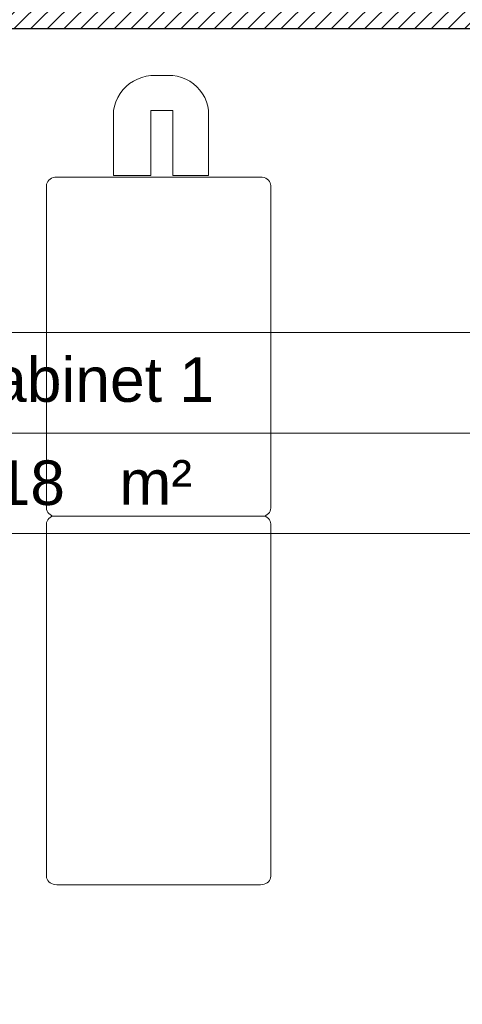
# Model space of a CAD drawing. Header units: millimetres. Extents: x 26866 to 1024070, y -428191 to 408885.
# Tile 137 of 248: x 191953 to 193144, y 389588 to 392236. Entities that reach past the tile are written whole.
import ezdxf

# ---------------------------------------------------------------- set-up
doc = ezdxf.new("R2010")
doc.units = ezdxf.units.MM
doc.header["$LTSCALE"] = 2
doc.layers.add('0_OPIS', color=7, linetype='Continuous', lineweight=13)
doc.layers.add('3DPLAN_A_TABELKA POMIESZCZEŃ', color=7, linetype='Continuous', lineweight=0)
for name, color, linetype in [('3DPLAN_A_KRESKOWANIE 1', 253, 'Continuous'), ('3DPLAN_A_OPIS', 8, 'Continuous'), ('3DPLAN_A_POMIESZCZENIE NUMER', 100, 'Continuous'), ('A_POMIESZCZENIE OPIS', 100, 'Continuous')]:
    doc.layers.add(name, color=color, linetype=linetype)
doc.layers.add('FURNITURE ZD 1 500', color=7, linetype='Continuous', lineweight=13, true_color=0x9fa8a5)
doc.styles.add('ARIAL', font='arial.ttf')

# ---------------------------------------------------------------- blocks, each defined once
blk = doc.blocks.new('tabelka dla tp')
at = {"layer": '3DPLAN_A_TABELKA POMIESZCZEŃ'}
for p, q in [((49.7, 54), (49.7, 0)), ((0, 27), (243.13, 27))]:
    blk.add_line(p, q, dxfattribs=at)
blk.add_lwpolyline([(0, 54), (243.13, 54), (243.13, 0), (0, 0)], close=True, dxfattribs=at)
at = {"layer": '3DPLAN_A_POMIESZCZENIE NUMER', "color": 7, "style": 'ARIAL'}
blk.add_attdef('NUMER', (2.23, 35.39), '', height=12, dxfattribs=at)
at = {"layer": 'A_POMIESZCZENIE OPIS', "insert": (112.2, 19.75), "char_height": 12, "width": 36.4122, "attachment_point": 1, "style": 'ARIAL'}
blk.add_mtext('{\\C7;m²}', dxfattribs=at)
at = {"layer": 'A_POMIESZCZENIE OPIS', "color": 7, "style": 'ARIAL'}
for tag, p in [('NAZWA', (51.73, 35.39)), ('POWIERZCHNIA', (51.06, 7.24))]:
    blk.add_attdef(tag, p, '', height=12, dxfattribs=at)
blk = doc.blocks.new('kondygnacja -1')
at = {"layer": '3DPLAN_A_KRESKOWANIE 1'}
h = blk.add_hatch(dxfattribs=at)
h.set_pattern_fill('ANSI31', color=256, scale=7.5, style=0)
h.set_pattern_definition([(45, (23044.838, -26883.88), (-16.83798, 16.83798), [])])
h.paths.add_polyline_path([(31677.49, -24430.84), (30214.87, -24430.84), (30214.87, -24470.84), (30429.61, -24470.84), (30429.61, -24477.84), (30447.61, -24477.84), (30447.61, -24818.84), (30476.61, -24818.84), (30476.61, -24470.84), (31012.61, -24470.84), (31012.61, -24478.84), (31079.61, -24478.84), (31079.61, -24470.84), (31638.61, -24470.84), (31638.61, -25036.84), (31079.61, -25036.84), (31079.61, -25028.84), (31012.61, -25028.84), (31012.61, -25036.84), (30611.38, -25036.84), (30611.38, -25072.84), (31023.61, -25072.84), (31034.61, -25082.84), (31034.61, -25330.84), (31023.61, -25340.84), (30831.4, -25340.84, -0.038531), (30832.58, -25356.18), (30832.58, -25371.84), (31079.61, -25371.84), (31079.61, -25072.84), (31638.61, -25072.84), (31638.61, -25943.84), (30832.58, -25943.84), (30832.58, -26009.84), (31677.49, -26009.84)])
h.paths.add_polyline_path([(30682.61, -26009.84), (30832.58, -26009.84), (30832.58, -25943.84), (30760.61, -25943.84), (30760.61, -25454.67), (30735.61, -25464.58), (30735.61, -25943.84), (30682.61, -25943.84)])
h.paths.add_polyline_path([(30679.61, -25371.84), (30735.61, -25371.84), (30735.61, -25464.58), (30760.61, -25454.67), (30760.61, -25371.84), (30832.58, -25371.84), (30832.58, -25356.18, 0.038531), (30831.4, -25340.84), (30679.61, -25340.84)])
h.paths.add_polyline_path([(30355.83, -25371.84), (30425.61, -25371.84), (30425.61, -25379.84), (30463.61, -25379.84), (30463.61, -25424.74), (30471.61, -25424.74), (30471.61, -25395.84), (30533.61, -25395.84), (30533.61, -25371.84), (30576.61, -25371.84), (30576.61, -25341.84), (30472.61, -25341.84), (30472.61, -25326.84), (30427.61, -25326.84), (30427.61, -25341.84), (30355.83, -25341.84)])
h.paths.add_polyline_path([(30456.61, -25936.84), (30425.61, -25936.84), (30425.61, -25945.84), (30380.61, -25945.84), (30380.61, -26009.84), (30512.61, -26009.84), (30512.61, -25943.84), (30466.61, -25943.84), (30466.61, -25712.84), (30456.61, -25712.84)])
h.paths.add_polyline_path([(28888.61, -25941.84), (28888.61, -26009.84), (29013.61, -26009.84), (29013.61, -25941.84)])
h.paths.add_polyline_path([(28591.17, -26009.84), (28591.17, -25944.84), (28547.61, -25944.84), (28547.61, -26009.84)])
h.paths.add_polyline_path([(28624.61, -25870.53), (28654.8, -25870.53), (28654.8, -25924.53), (28624.61, -25924.53), (28624.61, -25944.84), (28591.17, -25944.84), (28591.17, -26009.84), (28713.61, -26009.84), (28713.61, -25941.84), (28672.61, -25941.84), (28672.61, -25932.84), (28657.61, -25932.84), (28657.61, -25716.84), (28624.61, -25716.84)])
h.paths.add_polyline_path([(28372.61, -25944.84), (28328.61, -25944.84), (28328.61, -25907.84), (28282.61, -25907.84), (28282.61, -25944.84), (28248.61, -25944.84), (28248.61, -26009.84), (28372.61, -26009.84)])
h.paths.add_polyline_path([(28092.61, -25563.84), (28054.61, -25563.84), (28054.61, -25383.84), (28067.6, -25383.84), (28067.61, -25375.84), (28340.61, -25375.84), (28340.61, -25341.84), (28070.61, -25341.84), (28070.61, -25332.84), (28030.61, -25332.84), (28030.61, -25395.6), (28048.71, -25395.6), (28048.71, -25449.6), (28030.61, -25449.6), (28030.61, -26009.84), (28073.61, -26009.84), (28073.61, -25944.84), (28054.61, -25944.84), (28054.61, -25668.84), (28092.61, -25668.84)])
h.paths.add_polyline_path([(27949.61, -25495.75), (27949.61, -25507.75), (27983.29, -25507.75), (27983.29, -25521.75), (27949.61, -25521.75), (27949.61, -25531.84), (27999.61, -25531.84), (27999.61, -25934.84), (27982.61, -25934.84), (27982.61, -25942.84), (27947.61, -25942.84), (27947.61, -26009.84), (28026.62, -26009.84), (28026.62, -25449.6), (27999.61, -25449.6), (27999.61, -25463.84), (27949.61, -25463.84), (27949.61, -25481.75), (27983.29, -25481.75), (27983.29, -25495.75)])
h.paths.add_polyline_path([(27982.61, -25361.84), (27952.61, -25361.84), (27952.61, -25332.84), (28026.62, -25332.84), (28026.62, -25395.6), (27999.61, -25395.6), (27999.61, -25377.84), (27982.61, -25377.84)])
h.paths.add_polyline_path([(26818.61, -25892.84), (26781.49, -25892.84), (26781.49, -26009.84), (26894.54, -26009.84), (26894.54, -25942.84), (26830.61, -25942.84), (26830.61, -25930.84), (26818.61, -25930.84)])
h.paths.add_polyline_path([(26894.54, -26009.84), (27115.94, -26009.84), (27115.94, -25942.84), (26894.54, -25942.84)])
h.paths.add_polyline_path([(27115.94, -25942.84), (27115.94, -26009.84), (27466.61, -26009.84), (27466.61, -25942.84), (27427.61, -25942.84), (27427.61, -25933.84), (27384.61, -25933.84), (27384.61, -25942.84)])
h.paths.add_polyline_path([(27641.61, -25942.84), (27641.61, -26009.84), (27802.61, -26009.84), (27802.61, -25942.84)])
h.paths.add_polyline_path([(30621.1, -25040.47), (30688.37, -25040.47), (30688.37, -25072.87), (30621.1, -25072.87)], flags=24)
at = {"layer": '3DPLAN_A_OPIS', "lineweight": 0, "transparency": 33554687}
h = blk.add_hatch(dxfattribs=at)
h.set_pattern_fill('ANSI31', color=1)
h.set_pattern_definition([(45, (5728.076, 0), (-2.24506403, 2.24506403), [])])
h.paths.add_polyline_path([(28313.61, -25375.84), (28313.61, -25431.84), (28328.61, -25431.84), (28328.61, -25375.84), (28313.61, -25375.84)], is_closed=False)
h.paths.add_polyline_path([(28109.76, -25578.84), (28316.61, -25578.84), (28316.61, -25632.18), (28328.61, -25632.18), (28328.61, -25532.84), (28313.61, -25532.84), (28313.61, -25563.84), (28092.61, -25563.84), (28092.61, -25578.84), (28109.76, -25578.84)], is_closed=False)
h.paths.add_polyline_path([(28328.61, -25907.84), (28328.61, -25753.18), (28420.63, -25753.18), (28420.63, -25741.18), (28328.61, -25741.18), (28328.61, -25735.18), (28316.61, -25735.18), (28316.61, -25907.84)])
h.paths.add_polyline_path([(28463.61, -25599.8), (28463.61, -25611.8), (28624.61, -25611.8), (28624.61, -25599.8)])
h.paths.add_polyline_path([(28463.61, -25509.8), (28475.61, -25509.8), (28475.61, -25375.84), (28463.61, -25375.84)])
h.paths.add_polyline_path([(28837.61, -25371.84), (28837.61, -25606.84), (28847.61, -25606.84), (28847.61, -25371.84)])
h.paths.add_polyline_path([(29027.61, -25606.84), (29037.61, -25606.84), (29037.61, -25371.84), (29027.61, -25371.84)])
h.paths.add_polyline_path([(28983.61, -25728.84), (28995.61, -25728.84), (28995.61, -25716.84), (28971.61, -25716.84), (28971.61, -25941.84), (28983.61, -25941.84)])
h.paths.add_polyline_path([(29227.61, -25716.84), (29090.61, -25716.84), (29090.61, -25728.84), (29227.61, -25728.84)])
h.paths.add_polyline_path([(29227.61, -25601.84), (29132.61, -25601.84), (29132.61, -25606.84), (29227.61, -25606.84), (29227.61, -25601.84)], is_closed=False)
at = {"layer": '3DPLAN_A_OPIS', "color": 1, "lineweight": 30}
blk.add_line((28092.61, -25578.84), (28316.61, -25578.84), dxfattribs=at)
at = {"layer": 'FURNITURE ZD 1 500'}
for p, q in [((28225.95, -25592.97), (28224.92, -25593.65)), ((28227.05, -25592.4), (28225.95, -25592.97)), ((28228.2, -25591.97), (28227.05, -25592.4)), ((28229.4, -25591.66), (28228.2, -25591.97)), ((28229.4, -25591.66), (28230.62, -25591.48)), ((28236.52, -25591.48), (28230.62, -25591.48)), ((28237.72, -25591.66), (28236.52, -25591.48)), ((28237.72, -25591.66), (28238.89, -25591.98)), ((28238.89, -25591.98), (28240.02, -25592.42)), ((28241.09, -25592.99), (28240.02, -25592.42)), ((28241.09, -25592.99), (28242.09, -25593.68)), ((28223.12, -25595.34), (28222.37, -25596.32)), ((28223.97, -25594.45), (28223.12, -25595.34)), ((28223.97, -25594.45), (28224.92, -25593.65)), ((28242.09, -25593.68), (28243, -25594.48)), ((28243, -25594.48), (28243.82, -25595.37)), ((28244.54, -25596.36), (28243.82, -25595.37)), ((28221.22, -25598.5), (28221.74, -25597.38)), ((28222.37, -25596.32), (28221.74, -25597.38)), ((28244.54, -25596.36), (28245.13, -25597.41)), ((28245.61, -25598.53), (28245.13, -25597.41)), ((28220.58, -25600.89), (28220.84, -25599.68)), ((28220.58, -25600.89), (28220.58, -25618.32)), ((28220.84, -25599.68), (28221.22, -25598.5)), ((28230.62, -25600.89), (28236.52, -25600.89)), ((28230.62, -25600.89), (28230.62, -25618.32)), ((28236.52, -25600.89), (28236.52, -25618.32)), ((28245.61, -25598.53), (28245.95, -25599.69)), ((28246.16, -25600.89), (28245.95, -25599.69)), ((28246.16, -25600.89), (28246.16, -25618.32)), ((28203.18, -25619.6), (28202.9, -25619.93)), ((28203.52, -25619.32), (28203.18, -25619.6)), ((28203.91, -25619.09), (28203.52, -25619.32)), ((28204.35, -25618.93), (28203.91, -25619.09)), ((28204.81, -25618.82), (28204.35, -25618.93)), ((28205.29, -25618.79), (28204.81, -25618.82)), ((28205.29, -25618.79), (28260.12, -25618.79)), ((28220.58, -25618.32), (28230.62, -25618.32)), ((28236.52, -25618.32), (28246.16, -25618.32)), ((28260.6, -25618.82), (28260.12, -25618.79)), ((28261.06, -25618.93), (28260.6, -25618.82)), ((28261.5, -25619.09), (28261.06, -25618.93)), ((28261.89, -25619.32), (28261.5, -25619.09)), ((28262.23, -25619.6), (28261.89, -25619.32)), ((28262.51, -25619.93), (28262.23, -25619.6)), ((28202.57, -25620.67), (28202.53, -25621.07)), ((28202.53, -25621.07), (28202.53, -25707.81)), ((28202.7, -25620.29), (28202.57, -25620.67)), ((28202.9, -25619.93), (28202.7, -25620.29)), ((28262.71, -25620.29), (28262.51, -25619.93)), ((28262.84, -25620.67), (28262.71, -25620.29)), ((28262.88, -25621.07), (28262.84, -25620.67)), ((28262.88, -25621.07), (28262.88, -25707.81)), ((28202.53, -25707.81), (28202.57, -25708.2)), ((28202.57, -25708.2), (28202.7, -25708.59)), ((28202.7, -25708.59), (28202.9, -25708.95)), ((28202.9, -25708.95), (28203.18, -25709.28)), ((28203.18, -25709.28), (28203.52, -25709.56)), ((28203.52, -25709.56), (28203.91, -25709.78)), ((28261.5, -25709.78), (28261.89, -25709.56)), ((28261.89, -25709.56), (28262.23, -25709.28)), ((28262.23, -25709.28), (28262.51, -25708.95)), ((28262.51, -25708.95), (28262.71, -25708.59)), ((28262.71, -25708.59), (28262.84, -25708.2)), ((28262.84, -25708.2), (28262.88, -25707.81)), ((28202.57, -25711.65), (28202.53, -25712.05)), ((28202.53, -25712.05), (28202.53, -25806.83)), ((28202.7, -25711.27), (28202.57, -25711.65)), ((28202.9, -25710.92), (28202.7, -25711.27)), ((28203.18, -25710.59), (28202.9, -25710.92)), ((28203.52, -25710.32), (28203.18, -25710.59)), ((28203.91, -25710.09), (28203.52, -25710.32)), ((28203.91, -25709.78), (28204.31, -25709.94)), ((28204.31, -25709.94), (28203.91, -25710.09)), ((28261.1, -25709.94), (28204.31, -25709.94)), ((28261.1, -25709.94), (28261.5, -25709.78)), ((28261.5, -25710.09), (28261.1, -25709.94)), ((28261.89, -25710.32), (28261.5, -25710.09)), ((28262.23, -25710.59), (28261.89, -25710.32)), ((28262.51, -25710.92), (28262.23, -25710.59)), ((28262.71, -25711.27), (28262.51, -25710.92)), ((28262.84, -25711.65), (28262.71, -25711.27)), ((28262.88, -25712.05), (28262.84, -25711.65)), ((28262.88, -25712.05), (28262.88, -25806.83)), ((28202.53, -25806.83), (28202.57, -25807.22)), ((28202.57, -25807.22), (28202.7, -25807.6)), ((28202.7, -25807.6), (28202.9, -25807.96)), ((28262.51, -25807.96), (28262.71, -25807.6)), ((28262.71, -25807.6), (28262.84, -25807.22)), ((28262.84, -25807.22), (28262.88, -25806.83)), ((28202.9, -25807.96), (28203.18, -25808.28)), ((28203.18, -25808.28), (28203.52, -25808.56)), ((28203.52, -25808.56), (28203.91, -25808.79)), ((28203.91, -25808.79), (28204.35, -25808.95)), ((28204.35, -25808.95), (28204.81, -25809.05)), ((28204.81, -25809.05), (28205.29, -25809.09)), ((28205.29, -25809.09), (28260.12, -25809.09)), ((28260.12, -25809.09), (28260.6, -25809.05)), ((28260.6, -25809.05), (28261.06, -25808.95)), ((28261.06, -25808.95), (28261.5, -25808.79)), ((28261.5, -25808.79), (28261.89, -25808.56)), ((28261.89, -25808.56), (28262.23, -25808.28)), ((28262.23, -25808.28), (28262.51, -25807.96))]:
    blk.add_line(p, q, dxfattribs=at)
at = {"layer": '3DPLAN_A_TABELKA POMIESZCZEŃ', "ltscale": 0.5}
ref = blk.add_blockref('tabelka dla tp', (28109.95, -25714.61), dxfattribs=at)
ref.add_attrib('NUMER', '-1.29', (28117.47, -25679.22), dxfattribs={"layer": '3DPLAN_A_POMIESZCZENIE NUMER', "color": 0, "height": 12, "style": 'ARIAL'})
ref.add_attrib('NAZWA', 'Gabinet 1', (28174.9, -25679.22), dxfattribs={"layer": 'A_POMIESZCZENIE OPIS', "color": 0, "height": 12, "style": 'ARIAL'})
ref.add_attrib('POWIERZCHNIA', '9,18', (28174.9, -25706.97), dxfattribs={"layer": 'A_POMIESZCZENIE OPIS', "color": 0, "height": 12, "style": 'ARIAL'})
at = {"layer": '3DPLAN_A_OPIS', "color": 1, "lineweight": 30, "style": 'ARIAL'}
for tag, p in [('PRZESUNIĘCIE_WEJŚCIA', (27655.16, -24535.33)), ('WYŁĄCZONE', (27007.18, -24723.98)), ('Z_OPRACOWANIA', (26996.84, -24746.42)), ('WYŁĄCZONE', (30803.05, -24760.87)), ('Z_OPRACOWANIA', (30792.71, -24783.3)), ('WYŁĄCZONE', (28894.9, -24826.59)), ('Z_OPRACOWANIA', (28884.56, -24849.03)), ('POWIĘKSZENIE_WEJŚCIA', (28313.68, -25144.41)), ('POWIĘKSZENIE_WEJŚCIA', (29600.62, -25191.36)), ('POWIĘKSZENIE_WEJŚCIA', (28011.45, -25235.42)), ('WYŁĄCZONE', (29754.42, -25678.17)), ('Z_OPRACOWANIA', (29744.08, -25700.6)), ('WYJŚCIE_EWAKUACYJNE', (27763.79, -26106.07))]:
    blk.add_attdef(tag, p, '', height=12, dxfattribs=at)
at = {"layer": '3DPLAN_A_OPIS', "color": 0, "lineweight": 30, "style": 'ARIAL'}
for tag, p in [('UGUL_1', (29350.3, -24586.01)), ('UGUL_2', (29622.92, -24586.01)), ('UGUL_3', (29833.15, -24586.01))]:
    blk.add_attdef(tag, p, '', height=12, dxfattribs=at)
at = {"layer": '3DPLAN_A_TABELKA POMIESZCZEŃ', "ltscale": 0.5, "style": 'ARIAL'}
for tag, p in [('KURTYNA', (27861.91, -26064.85)), ('POWIETRZNA', (27861.91, -26084.56))]:
    blk.add_attdef(tag, p, '', height=12, dxfattribs=at)

msp = doc.modelspace()

# ---------------------------------------------------------------- block references
at = {"layer": '0_OPIS', "xscale": 10, "yscale": 10, "zscale": 10}
msp.add_blockref('kondygnacja -1', (-90000, 648000), dxfattribs=at)

doc.saveas('drawing.dxf')
